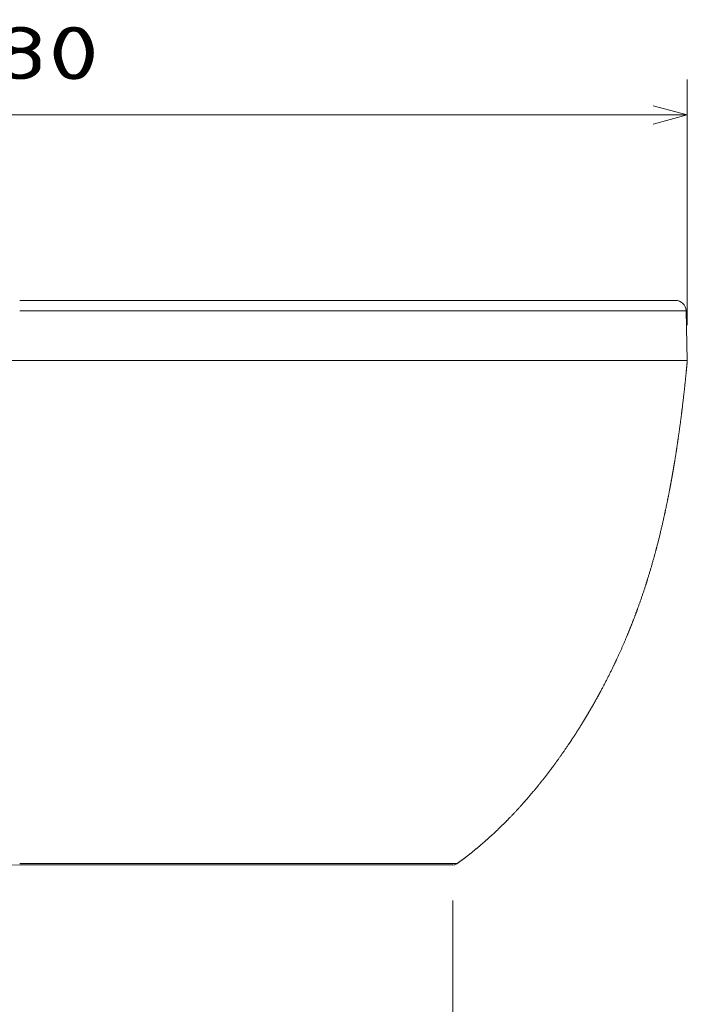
# Model space of a CAD drawing. Extents: x 0 to 420, y 0 to 297.
# Tile 97 of 99: x 289 to 327, y 203 to 259. Entities that reach past the tile are written whole.
import ezdxf
from ezdxf.enums import TextEntityAlignment as Align

# ---------------------------------------------------------------- set-up
doc = ezdxf.new("R2010")
doc.units = 0
doc.layers.get('0').update_dxf_attribs({"lineweight": 13})
doc.styles.get("Standard").update_dxf_attribs({"font": 'isocp.shx'})
doc.dimstyles.get("Standard").update_dxf_attribs({"dimtxt": 2.5, "dimasz": 2.5, "dimexe": 1.25, "dimexo": 0.625, "dimtad": 1, "dimcen": 2.5, "dimadec": 0, "dimazin": 0, "dimtfac": 1, "dimtmove": 0, "dimatfit": 0, "dimfxl": 0, "dimarcsym": 0})

# ---------------------------------------------------------------- blocks, each defined once
blk = doc.blocks.new('*D')
at = {"color": 7, "lineweight": 5, "ltscale": 0.356489}
for p, q in [((55.947, 241.904), (55.947, 256.164)), ((175.237, 241.904), (175.237, 256.164))]:
    blk.add_line(p, q, dxfattribs=at)
at = {"color": 7, "lineweight": 5, "ltscale": 0.34779}
for p, q in [((251.414, 241.91), (251.414, 255.822)), ((327.089, 241.91), (327.089, 255.822))]:
    blk.add_line(p, q, dxfattribs=at)
at = {"color": 7, "lineweight": 5}
for p, q in [((55.947, 254.164), (175.237, 254.164)), ((251.414, 253.822), (327.089, 253.822)), ((72.959, 243.31), (36.856, 243.31)), ((38.856, 211.335), (38.856, 243.31)), ((68.714, 211.335), (36.856, 211.335)), ((264.735, 196.706), (313.794, 196.7)), ((70.68, 195.46), (160.745, 195.524)), ((318.311, 154.655), (245.968, 154.655)), ((272.605, 121.394), (272.605, 148.405)), ((94.819, 136.908), (119.378, 121.134))]:
    blk.add_line(p, q, dxfattribs=at)
at = {"color": 7, "lineweight": 5, "ltscale": 0.396859}
for p, q in [((70.67, 209.334), (70.681, 193.46)), ((160.735, 209.399), (160.747, 193.524))]:
    blk.add_line(p, q, dxfattribs=at)
at = {"color": 7, "lineweight": 5, "ltscale": 0.365393}
for p, q in [((264.737, 209.322), (264.735, 194.706)), ((313.796, 209.315), (313.794, 194.7))]:
    blk.add_line(p, q, dxfattribs=at)
at = {"color": 7, "lineweight": 5, "ltscale": 0.064291}
blk.add_line((244.376, 154.083), (244.376, 156.655), dxfattribs=at)
at = {"color": 7, "lineweight": 5, "ltscale": 0.098545}
blk.add_line((245.968, 152.713), (245.968, 156.655), dxfattribs=at)
blk.add_line((245.968, 152.713), (245.968, 156.655), dxfattribs=at)
at = {"color": 7, "lineweight": 5, "ltscale": 0.086658}
blk.add_line((318.311, 153.188), (318.311, 156.655), dxfattribs=at)
at = {"color": 7, "lineweight": 5, "ltscale": 0.338509}
blk.add_line((250.968, 154.655), (237.427, 154.655), dxfattribs=at)
at = {"color": 7, "lineweight": 5, "ltscale": 0.056621}
blk.add_line((272.869, 121.394), (270.605, 121.394), dxfattribs=at)
at = {"color": 7, "lineweight": 5}
for points in [[(57.879, 254.682), (55.947, 254.164), (57.879, 253.646)], [(173.305, 253.646), (175.237, 254.164), (173.305, 254.682)], [(253.346, 254.339), (251.414, 253.822), (253.346, 253.304)], [(325.157, 253.304), (327.089, 253.822), (325.157, 254.339)], [(39.373, 241.379), (38.856, 243.31), (38.338, 241.379)], [(38.338, 213.266), (38.856, 211.335), (39.373, 213.266)], [(266.667, 197.224), (264.735, 196.706), (266.667, 196.188)], [(311.862, 196.182), (313.794, 196.7), (311.862, 197.217)], [(72.612, 195.979), (70.68, 195.46), (72.612, 194.944)], [(158.814, 195.005), (160.745, 195.524), (158.813, 196.041)], [(242.444, 154.137), (244.376, 154.655), (242.444, 155.172)], [(247.9, 155.172), (245.968, 154.655), (247.9, 154.137)], [(247.9, 155.172), (245.968, 154.655), (247.9, 154.137)], [(316.379, 154.137), (318.311, 154.655), (316.379, 155.172)], [(273.122, 146.473), (272.605, 148.405), (272.087, 146.473)], [(113.711, 125.389), (111.806, 125.998), (113.152, 124.518)], [(272.087, 123.326), (272.605, 121.394), (273.122, 123.326)], [(117.473, 121.742), (119.378, 121.134), (118.033, 122.613)]]:
    blk.add_lwpolyline(points, dxfattribs=at)
for s, p, p2 in [('600', (111.089, 256.164), (120.096, 256.164)), ('380', (284.748, 255.822), (293.755, 255.822))]:
    blk.add_text(s, height=3, dxfattribs=at).set_placement(p, p2, align=Align.FIT)
for s, rotation, p, p2 in [('160', 89.9999, (36.856, 222.819), (36.856, 231.826)), ('245', 359.9921, (284.761, 198.704), (293.768, 198.702)), ('450', 0.0408, (111.208, 197.489), (120.215, 197.495)), ('8', 360, (237.427, 156.655), (240.03, 156.655)), ('362', 360, (277.636, 156.655), (286.643, 156.655)), ('%%c', 327.2872, (95.9, 138.591), (98.424, 136.97)), ('135', 90, (270.605, 130.396), (270.605, 139.403)), ('45', 327.2872, (99.266, 136.429), (104.15, 133.292))]:
    blk.add_text(s, height=3, rotation=rotation, dxfattribs=at).set_placement(p, p2, align=Align.FIT)
blk = doc.blocks.new('BLOCK247')
at = {"color": 7, "lineweight": 5, "ltscale": 0.000326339}
blk.add_line((159.34, 159.88), (159.32, 159.88), dxfattribs=at)
blk.add_line((159.34, 159.88), (159.32, 159.88), dxfattribs=at)
at = {"color": 7, "lineweight": 5}
for p, q in [((185.7, 159.88), (159.34, 159.88)), ((159.34, 159.88), (185.7, 159.88)), ((161.92, 156.96), (188.7, 156.96))]:
    blk.add_line(p, q, dxfattribs=at)
at = {"color": 7, "lineweight": 5, "ltscale": 0.002361}
blk.add_line((185.79, 159.88), (185.7, 159.88), dxfattribs=at)
blk.add_line((185.79, 159.88), (185.7, 159.88), dxfattribs=at)
at = {"color": 7, "lineweight": 5, "ltscale": 0.003043}
blk.add_line((188.82, 156.96), (188.7, 156.96), dxfattribs=at)
at = {"color": 7, "lineweight": 5, "ltscale": 0.352098}
blk.add_line((188.82, 156.96), (189.19, 142.88), dxfattribs=at)
at = {"color": 7, "lineweight": 5, "ltscale": 0.003507}
blk.add_line((0, 142.85), (0.14, 142.85), dxfattribs=at)
at = {"color": 7, "lineweight": 5, "ltscale": 0.003514}
blk.add_line((0, 0.32), (0.14, 0.32), dxfattribs=at)
at = {"color": 7, "lineweight": 5, "ltscale": 0.003475}
blk.add_line((0.14, 0), (0, 0), dxfattribs=at)
at = {"color": 7, "lineweight": 5, "ltscale": 0.00072566}
blk.add_line((122.57, -0.06), (122.54, -0.06), dxfattribs=at)
at = {"color": 7, "lineweight": 5}
for centre, radius, start, end in [((185.82, 156.88), 3, 1.5, 90.5127), ((122.75, 1.91), 2, 269.2405, 305.8483)]:
    blk.add_arc(centre, radius, start, end, dxfattribs=at)
for points, degree, knots in [([(159.32, 159.88), (157.62, 159.88), (154.08, 159.88), (148.58, 159.88), (142.67, 159.88), (137.51, 159.88), (133.2, 159.87), (129.83, 159.87), (126.38, 159.87), (122.84, 159.87), (119.22, 159.87), (115.53, 159.86), (111.75, 159.86), (107.9, 159.86), (103.98, 159.85), (100, 159.85), (95.95, 159.85), (91.83, 159.85), (87.65, 159.84), (83.4, 159.84), (79.09, 159.84), (74.73, 159.84), (70.33, 159.83), (65.88, 159.83), (61.38, 159.83), (56.84, 159.83), (52.25, 159.83), (47.62, 159.83), (42.95, 159.82), (38.24, 159.82), (33.51, 159.82), (28.75, 159.82), (23.99, 159.82), (19.22, 159.82), (14.43, 159.82), (9.63, 159.82), (4.82, 159.82), (1.61, 159.82), (0, 159.82)], 3, [0, 0, 0, 0, 5.111314, 10.605339, 16.521149, 22.819597, 26.089687, 29.455728, 32.918021, 36.46288, 40.077356, 43.766459, 47.541451, 51.397277, 55.319327, 59.302879, 63.353616, 67.473594, 71.654108, 75.898091, 80.211533, 84.574723, 88.976311, 93.422075, 97.926822, 102.474149, 107.059531, 111.685733, 116.360873, 121.070569, 125.806348, 130.562921, 135.335294, 140.103624, 144.880202, 149.68328, 154.500266, 159.322413, 159.322413, 159.322413, 159.322413]), ([(159.32, 159.88), (157.62, 159.88), (154.08, 159.88), (148.58, 159.88), (142.67, 159.88), (137.51, 159.88), (133.2, 159.87), (129.83, 159.87), (126.38, 159.87), (122.84, 159.87), (119.22, 159.87), (115.53, 159.86), (111.75, 159.86), (107.9, 159.86), (103.98, 159.85), (100, 159.85), (95.95, 159.85), (91.83, 159.85), (87.65, 159.84), (83.4, 159.84), (79.09, 159.84), (74.73, 159.84), (70.33, 159.83), (65.88, 159.83), (61.38, 159.83), (56.84, 159.83), (52.25, 159.83), (47.62, 159.83), (42.95, 159.82), (38.24, 159.82), (33.51, 159.82), (28.75, 159.82), (23.99, 159.82), (19.22, 159.82), (14.43, 159.82), (9.63, 159.82), (4.82, 159.82), (1.61, 159.82), (0, 159.82)], 3, [0, 0, 0, 0, 5.111314, 10.605339, 16.521149, 22.819597, 26.089687, 29.455728, 32.918021, 36.46288, 40.077356, 43.766459, 47.541451, 51.397277, 55.319327, 59.302879, 63.353616, 67.473594, 71.654108, 75.898091, 80.211533, 84.574723, 88.976311, 93.422075, 97.926822, 102.474149, 107.059531, 111.685733, 116.360873, 121.070569, 125.806348, 130.562921, 135.335294, 140.103624, 144.880202, 149.68328, 154.500266, 159.322413, 159.322413, 159.322413, 159.322413]), ([(161.92, 156.96), (161.2, 156.96), (160.48, 156.96), (159.69, 156.96), (158.73, 156.96), (157.76, 156.96), (157.61, 156.96), (157.2, 156.96), (156.79, 156.96), (156.59, 156.96), (156.2, 156.96), (155.81, 156.96), (155.56, 156.96), (155.17, 156.96), (154.77, 156.96), (154.56, 156.96), (153.74, 156.96), (152.91, 156.96), (152.29, 156.96), (151.04, 156.96), (149.77, 156.96), (149.17, 156.96), (147.64, 156.96), (146.08, 156.96), (145.1, 156.96), (143.68, 156.96), (142.25, 156.96), (141.67, 156.96), (140.69, 156.95), (139.71, 156.95), (139.16, 156.95), (137.85, 156.95), (136.52, 156.95), (135.71, 156.95), (133.75, 156.95), (131.76, 156.95), (130.62, 156.95), (128.86, 156.95), (127.09, 156.95), (126.49, 156.95), (125.29, 156.95), (124.09, 156.95), (123.48, 156.95), (122.41, 156.94), (121.33, 156.94), (120.86, 156.94), (119.93, 156.94), (119, 156.94), (118.47, 156.94), (117.29, 156.94), (116.1, 156.94), (115.49, 156.94), (114.05, 156.94), (112.61, 156.94), (111.9, 156.94), (110.48, 156.94), (109.05, 156.94), (108.34, 156.94), (106.92, 156.93), (105.5, 156.93), (104.78, 156.93), (102.94, 156.93), (101.09, 156.93), (100.01, 156.93), (97.97, 156.93), (95.92, 156.93), (95.45, 156.93), (93.69, 156.93), (91.92, 156.92), (91.21, 156.92), (89.86, 156.92), (88.5, 156.92), (88.26, 156.92), (87.3, 156.92), (86.34, 156.92), (86.01, 156.92), (84.64, 156.92), (83.27, 156.92), (82.39, 156.92), (80.63, 156.92), (78.86, 156.92), (77.77, 156.92), (76.44, 156.92), (75.12, 156.92), (74.66, 156.92), (73.77, 156.91), (72.89, 156.91), (72.3, 156.91), (71.52, 156.91), (70.73, 156.91), (70.29, 156.91), (69.55, 156.91), (68.82, 156.91), (68.45, 156.91), (67.68, 156.91), (66.91, 156.91), (66.61, 156.91), (65.83, 156.91), (65.05, 156.91), (64.68, 156.91), (64.03, 156.91), (63.38, 156.91), (63.11, 156.91), (62.57, 156.91), (62.03, 156.91), (61.76, 156.91), (60.97, 156.91), (60.17, 156.91), (59.57, 156.91), (57.95, 156.91), (56.33, 156.91), (55.27, 156.91), (52.95, 156.91), (50.62, 156.9), (49.39, 156.9), (46.92, 156.9), (44.44, 156.9), (43.2, 156.9), (40.68, 156.9), (38.15, 156.9), (37.1, 156.9), (34.55, 156.9), (31.99, 156.9), (30.87, 156.9), (28.89, 156.9), (26.92, 156.9), (25.5, 156.9), (24.37, 156.9), (23.25, 156.9), (22.82, 156.9), (21.98, 156.9), (21.13, 156.9), (20.71, 156.9), (18.59, 156.9), (16.47, 156.9), (14.8, 156.9), (11.33, 156.9), (7.85, 156.9), (6.22, 156.9), (4.19, 156.9), (2.15, 156.9), (1.88, 156.9), (1.48, 156.9), (1.07, 156.9), (0.94, 156.9), (0.67, 156.9), (0.39, 156.9), (0.27, 156.9), (0.14, 156.9), (0, 156.9)], 5, [0, 0, 0, 0, 0, 0, 11.549541, 11.549541, 11.549541, 14.721891, 14.721891, 14.721891, 17.722176, 17.722176, 17.722176, 20.565835, 20.565835, 20.565835, 23.566126, 23.566126, 23.566126, 32.534195, 32.534195, 32.534195, 41.204983, 41.204983, 41.204983, 53.540225, 53.540225, 53.540225, 59.767325, 59.767325, 59.767325, 66.11187, 66.11187, 66.11187, 76.384973, 76.384973, 76.384973, 90.271993, 90.271993, 90.271993, 97.254051, 97.254051, 97.254051, 104.236108, 104.236108, 104.236108, 109.597526, 109.597526, 109.597526, 114.78767, 114.78767, 114.78767, 122.843357, 122.843357, 122.843357, 130.662114, 130.662114, 130.662114, 138.320713, 138.320713, 138.320713, 145.979312, 145.979312, 145.979312, 157.928742, 157.928742, 157.928742, 167.358349, 167.358349, 167.358349, 176.185824, 176.185824, 176.185824, 181.178848, 181.178848, 181.178848, 185.956251, 185.956251, 185.956251, 194.982775, 194.982775, 194.982775, 203.601449, 203.601449, 203.601449, 208.128566, 208.128566, 208.128566, 212.343066, 212.343066, 212.343066, 215.850135, 215.850135, 215.850135, 219.524453, 219.524453, 219.524453, 223.389317, 223.389317, 223.389317, 227.063635, 227.063635, 227.063635, 229.671537, 229.671537, 229.671537, 232.279438, 232.279438, 232.279438, 237.352155, 237.352155, 237.352155, 247.863971, 247.863971, 247.863971, 259.55902, 259.55902, 259.55902, 271.254068, 271.254068, 271.254068, 283.271966, 283.271966, 283.271966, 295.117423, 295.117423, 295.117423, 301.649228, 301.649228, 301.649228, 305.586771, 305.586771, 305.586771, 309.524313, 309.524313, 309.524313, 325.332258, 325.332258, 325.332258, 341.674515, 341.674515, 341.674515, 344.155191, 344.155191, 344.155191, 345.39553, 345.39553, 345.39553, 346.673364, 346.673364, 346.673364, 346.673364, 346.673364, 346.673364]), ([(189.19, 142.88), (189.19, 142.88), (189.19, 142.88), (189.17, 142.88), (189.16, 142.88), (189.16, 142.88), (189.15, 142.88), (189.15, 142.88), (189.14, 142.88), (189.13, 142.88), (189.13, 142.88), (189.12, 142.88), (189.11, 142.88), (189.1, 142.87), (189.09, 142.87), (189.08, 142.87), (189.06, 142.87), (189.04, 142.87), (189.03, 142.87), (189.02, 142.87), (189, 142.87), (188.99, 142.87), (188.98, 142.87), (188.97, 142.87), (188.96, 142.86), (188.95, 142.86), (188.94, 142.86), (188.93, 142.86), (188.92, 142.86), (188.91, 142.86), (188.9, 142.86), (188.89, 142.86), (188.87, 142.86), (188.86, 142.86), (188.85, 142.86), (188.84, 142.86), (188.83, 142.86), (188.82, 142.85), (188.8, 142.85), (188.8, 142.85), (188.78, 142.85), (188.76, 142.85), (188.75, 142.85), (188.74, 142.85), (188.73, 142.85), (188.72, 142.85), (188.71, 142.85), (188.7, 142.85), (188.7, 142.85), (188.69, 142.85), (188.67, 142.85), (188.66, 142.85), (188.65, 142.85), (188.63, 142.85), (188.62, 142.85), (188.6, 142.84), (188.56, 142.84), (188.54, 142.84), (188.48, 142.84), (188.41, 142.84), (188.38, 142.84), (188.29, 142.84), (188.18, 142.84), (188.1, 142.84), (187.99, 142.84), (187.87, 142.84), (187.84, 142.84), (187.79, 142.84), (187.74, 142.84), (187.71, 142.84), (187.63, 142.84), (187.54, 142.84), (187.48, 142.84), (187.33, 142.84), (187.17, 142.84), (187.06, 142.84), (186.84, 142.84), (186.61, 142.84), (186.5, 142.84), (186.34, 142.84), (186.16, 142.84), (186.1, 142.84), (185.97, 142.84), (185.82, 142.84), (185.76, 142.84), (185.5, 142.84), (185.24, 142.84), (185.05, 142.84), (184.61, 142.84), (184.15, 142.84), (183.87, 142.84), (183.46, 142.84), (183.03, 142.84), (182.92, 142.84), (182.55, 142.84), (182.16, 142.84), (181.85, 142.84), (181.32, 142.84), (180.79, 142.84), (180.58, 142.84), (180.3, 142.83), (180.02, 142.83), (179.77, 142.83), (179.35, 142.83), (178.92, 142.83), (178.58, 142.83), (177.94, 142.83), (177.29, 142.83), (176.97, 142.83), (176.46, 142.83), (175.92, 142.83), (175.72, 142.83), (175.31, 142.83), (174.9, 142.83), (174.7, 142.83), (173.83, 142.83), (173, 142.83), (172.38, 142.83), (171.55, 142.83), (170.66, 142.83), (170.55, 142.83), (170.31, 142.83), (170.08, 142.83), (169.96, 142.83), (169.19, 142.83), (168.35, 142.83), (167.58, 142.83), (166.52, 142.83), (165.51, 142.83), (165.33, 142.83), (164.01, 142.83), (162.66, 142.83), (161.58, 142.83), (160.26, 142.83), (158.91, 142.83), (158.82, 142.83), (158.16, 142.83), (157.52, 142.83), (157.11, 142.83), (156.53, 142.83), (155.93, 142.83), (155.74, 142.83), (155.34, 142.83), (154.94, 142.83), (154.81, 142.83), (154.06, 142.83), (153.29, 142.83), (152.64, 142.83), (151.81, 142.83), (151.02, 142.83), (150.84, 142.83), (150.48, 142.83), (150.13, 142.83), (149.97, 142.83), (149.02, 142.83), (148.06, 142.83), (147.18, 142.83), (146.13, 142.83), (145.1, 142.83), (144.97, 142.83), (143.79, 142.83), (142.59, 142.83), (141.6, 142.84), (140.46, 142.84), (139.31, 142.84), (139.18, 142.84), (138.32, 142.84), (137.4, 142.84), (136.53, 142.84), (135.39, 142.84), (134.3, 142.84), (134, 142.84), (133.4, 142.84), (132.81, 142.84), (132.49, 142.84), (131.58, 142.84), (130.63, 142.84), (129.98, 142.84), (128.97, 142.84), (127.98, 142.84), (127.62, 142.84), (126.87, 142.84), (126.11, 142.84), (125.95, 142.84), (124.69, 142.84), (123.44, 142.84), (122.58, 142.84), (121.52, 142.84), (120.44, 142.84), (120.25, 142.84), (119.68, 142.84), (119.09, 142.84), (118.69, 142.84), (117.85, 142.84), (116.97, 142.84), (116.51, 142.84), (115.6, 142.84), (114.71, 142.84), (114.28, 142.84), (113.54, 142.84), (112.82, 142.84), (112.53, 142.84), (111.52, 142.84), (110.47, 142.84), (109.71, 142.84), (108.58, 142.84), (107.49, 142.84), (107.12, 142.84), (106.45, 142.84), (105.79, 142.84), (105.55, 142.84), (104.96, 142.84), (104.35, 142.84), (104.05, 142.84), (102.75, 142.84), (101.41, 142.84), (100.32, 142.84), (99.08, 142.84), (97.85, 142.84), (97.66, 142.84), (96.57, 142.84), (95.52, 142.84), (94.78, 142.84), (93.59, 142.84), (92.35, 142.84), (91.9, 142.84), (91.18, 142.84), (90.45, 142.84), (90.12, 142.84), (89.58, 142.84), (89.02, 142.84), (88.74, 142.84), (87.77, 142.84), (86.77, 142.84), (86.07, 142.84), (85.02, 142.84), (83.99, 142.84), (83.65, 142.84), (82.98, 142.84), (82.32, 142.84), (81.98, 142.84), (80.98, 142.84), (79.97, 142.84), (79.3, 142.84), (77.87, 142.84), (76.44, 142.84), (75.79, 142.84), (74.32, 142.84), (72.84, 142.84), (72.11, 142.84), (68.83, 142.85), (65.53, 142.85), (63.02, 142.85), (60.08, 142.85), (57.12, 142.85), (56.84, 142.85), (55.59, 142.85), (54.37, 142.85), (53.54, 142.85), (52.25, 142.85), (50.93, 142.85), (50.48, 142.85), (49.57, 142.85), (48.66, 142.85), (48.27, 142.85), (47.01, 142.85), (45.79, 142.85), (45.07, 142.85), (44.14, 142.85), (43.19, 142.85), (43.06, 142.85), (42, 142.85), (40.93, 142.85), (40, 142.85), (38.82, 142.85), (37.64, 142.85), (37.14, 142.85), (36.01, 142.85), (34.86, 142.85), (33.9, 142.85), (32.7, 142.85), (31.52, 142.85), (31.33, 142.85), (30.78, 142.85), (30.23, 142.85), (29.96, 142.85), (29.18, 142.85), (28.43, 142.85), (27.94, 142.85), (27.22, 142.85), (26.48, 142.85), (26.25, 142.85), (25.77, 142.85), (25.28, 142.85), (25.08, 142.85), (23.17, 142.85), (21.26, 142.85), (19.96, 142.85), (17.46, 142.85), (14.97, 142.85), (14.13, 142.85), (13.18, 142.85), (12.22, 142.85), (12.1, 142.85), (11.35, 142.85), (10.6, 142.85), (10, 142.85), (9.05, 142.85), (8.08, 142.85), (7.72, 142.85), (7.15, 142.85), (6.57, 142.85), (6.36, 142.85), (5.94, 142.85), (5.51, 142.85), (5.29, 142.85), (4.49, 142.85), (3.66, 142.85), (3.01, 142.85), (2.05, 142.85), (1.12, 142.85), (0.79, 142.85), (0.47, 142.85), (0.14, 142.85)], 5, [0, 0, 0, 0, 0, 0, 0.019833, 0.019833, 0.019833, 11.18358, 11.18358, 11.18358, 17.950288, 17.950288, 17.950288, 24.716997, 24.716997, 24.716997, 36.419028, 36.419028, 36.419028, 49.952524, 49.952524, 49.952524, 56.719272, 56.719272, 56.719272, 63.48602, 63.48602, 63.48602, 70.252768, 70.252768, 70.252768, 77.019516, 77.019516, 77.019516, 83.034457, 83.034457, 83.034457, 89.049399, 89.049399, 89.049399, 95.500883, 95.500883, 95.500883, 101.515824, 101.515824, 101.515824, 106.862435, 106.862435, 106.862435, 111.960853, 111.960853, 111.960853, 114.557744, 114.557744, 114.557744, 116.965476, 116.965476, 116.965476, 122.15925, 122.15925, 122.15925, 127.315437, 127.315437, 127.315437, 133.601405, 133.601405, 133.601405, 135.463309, 135.463309, 135.463309, 137.39333, 137.39333, 137.39333, 141.117137, 141.117137, 141.117137, 146.605035, 146.605035, 146.605035, 152.21729, 152.21729, 152.21729, 155.17368, 155.17368, 155.17368, 158.188563, 158.188563, 158.188563, 165.034349, 165.034349, 165.034349, 174.689108, 174.689108, 174.689108, 177.478522, 177.478522, 177.478522, 184.947261, 184.947261, 184.947261, 189.564603, 189.564603, 189.564603, 191.37654, 191.37654, 191.37654, 199.166496, 199.166496, 199.166496, 206.091294, 206.091294, 206.091294, 209.987461, 209.987461, 209.987461, 213.883629, 213.883629, 213.883629, 226.832427, 226.832427, 226.832427, 228.773362, 228.773362, 228.773362, 230.714297, 230.714297, 230.714297, 241.080147, 241.080147, 241.080147, 245.526206, 245.526206, 245.526206, 260.621829, 260.621829, 260.621829, 263.851977, 263.851977, 263.851977, 269.522035, 269.522035, 269.522035, 272.042299, 272.042299, 272.042299, 274.772279, 274.772279, 274.772279, 281.723124, 281.723124, 281.723124, 283.795957, 283.795957, 283.795957, 285.924566, 285.924566, 285.924566, 295.407532, 295.407532, 295.407532, 297.868325, 297.868325, 297.868325, 309.268737, 309.268737, 309.268737, 310.814254, 310.814254, 310.814254, 318.842058, 318.842058, 318.842058, 322.065959, 322.065959, 322.065959, 325.251792, 325.251792, 325.251792, 331.698922, 331.698922, 331.698922, 335.395238, 335.395238, 335.395238, 339.618369, 339.618369, 339.618369, 348.580538, 348.580538, 348.580538, 350.544211, 350.544211, 350.544211, 354.384462, 354.384462, 354.384462, 358.45907, 358.45907, 358.45907, 362.531505, 362.531505, 362.531505, 365.559395, 365.559395, 365.559395, 372.268302, 372.268302, 372.268302, 375.694178, 375.694178, 375.694178, 378.608665, 378.608665, 378.608665, 381.392577, 381.392577, 381.392577, 390.533679, 390.533679, 390.533679, 392.982507, 392.982507, 392.982507, 400.775717, 400.775717, 400.775717, 405.027274, 405.027274, 405.027274, 407.454906, 407.454906, 407.454906, 409.999442, 409.999442, 409.999442, 416.016948, 416.016948, 416.016948, 419.025115, 419.025115, 419.025115, 422.033281, 422.033281, 422.033281, 428.026484, 428.026484, 428.026484, 434.675115, 434.675115, 434.675115, 441.151309, 441.151309, 441.151309, 463.647111, 463.647111, 463.647111, 466.7456, 466.7456, 466.7456, 474.528093, 474.528093, 474.528093, 478.39552, 478.39552, 478.39552, 482.41295, 482.41295, 482.41295, 489.365786, 489.365786, 489.365786, 490.511805, 490.511805, 490.511805, 498.425657, 498.425657, 498.425657, 500.536121, 500.536121, 500.536121, 508.080804, 508.080804, 508.080804, 510.50537, 510.50537, 510.50537, 512.761122, 512.761122, 512.761122, 517.191953, 517.191953, 517.191953, 519.222046, 519.222046, 519.222046, 521.319204, 521.319204, 521.319204, 535.300223, 535.300223, 535.300223, 542.322495, 542.322495, 542.322495, 543.325677, 543.325677, 543.325677, 548.704556, 548.704556, 548.704556, 551.783243, 551.783243, 551.783243, 553.563021, 553.563021, 553.563021, 555.3428, 555.3428, 555.3428, 560.085668, 560.085668, 560.085668, 562.802225, 562.802225, 562.802225, 562.802225, 562.802225, 562.802225]), ([(189.19, 142.88), (189.02, 140.97), (188.83, 139.05), (188.64, 137.13), (188.22, 133.26), (187.76, 129.4), (187.52, 127.42), (187.09, 124.15), (186.62, 120.88), (186.43, 119.56), (186.05, 117.01), (185.64, 114.45), (185.43, 113.22), (185.12, 111.4), (184.8, 109.58), (184.69, 109), (184.48, 107.84), (184.26, 106.67), (184.15, 106.09), (183.62, 103.36), (183.06, 100.64), (182.6, 98.49), (181.66, 94.41), (180.64, 90.35), (180.13, 88.42), (179.09, 84.69), (177.97, 80.99), (177.41, 79.21), (176.27, 75.75), (175.05, 72.32), (174.43, 70.65), (173.48, 68.18), (172.48, 65.73), (172.14, 64.92), (170.79, 61.71), (169.36, 58.53), (168.24, 56.17), (166.5, 52.65), (164.67, 49.19), (164.04, 48.04), (162.99, 46.13), (161.9, 44.24), (161.46, 43.49), (160.58, 41.99), (159.67, 40.5), (159.22, 39.76), (157.84, 37.55), (156.43, 35.37), (155.47, 33.94), (153.53, 31.12), (151.52, 28.35), (150.52, 26.99), (148.99, 25), (147.42, 23.03), (146.9, 22.39), (145.37, 20.52), (143.8, 18.68), (142.75, 17.49), (140.67, 15.19), (138.53, 12.95), (137.47, 11.88), (135.87, 10.31), (134.24, 8.78), (133.7, 8.29), (132.64, 7.32), (131.56, 6.37), (131.03, 5.9), (129.32, 4.45), (127.58, 3.04), (126.38, 2.1), (125.16, 1.18), (123.92, 0.29)], 5, [0, 0, 0, 0, 0, 0, 16.766052, 16.766052, 16.766052, 33.915613, 33.915613, 33.915613, 45.51978, 45.51978, 45.51978, 56.463962, 56.463962, 56.463962, 61.614586, 61.614586, 61.614586, 66.76521, 66.76521, 66.76521, 85.843477, 85.843477, 85.843477, 103.268884, 103.268884, 103.268884, 119.528409, 119.528409, 119.528409, 135.020076, 135.020076, 135.020076, 142.635701, 142.635701, 142.635701, 165.394966, 165.394966, 165.394966, 176.790069, 176.790069, 176.790069, 184.392815, 184.392815, 184.392815, 191.98039, 191.98039, 191.98039, 207.040122, 207.040122, 207.040122, 221.777906, 221.777906, 221.777906, 228.95778, 228.95778, 228.95778, 242.829552, 242.829552, 242.829552, 255.967518, 255.967518, 255.967518, 262.306991, 262.306991, 262.306991, 268.489629, 268.489629, 268.489629, 281.812642, 281.812642, 281.812642, 281.812642, 281.812642, 281.812642]), ([(123.92, 0.29), (123.92, 0.29), (123.92, 0.29), (123.93, 0.29), (123.93, 0.29), (123.93, 0.3), (123.93, 0.3), (123.93, 0.3), (123.93, 0.3), (123.93, 0.3), (123.93, 0.3), (123.93, 0.31), (123.93, 0.31), (123.93, 0.31), (123.94, 0.32), (123.94, 0.32), (123.94, 0.32), (123.94, 0.33), (123.94, 0.33), (123.94, 0.33), (123.94, 0.33), (123.94, 0.34), (123.94, 0.34), (123.94, 0.34), (123.94, 0.34), (123.94, 0.34), (123.95, 0.35), (123.95, 0.35), (123.94, 0.35), (123.93, 0.35), (123.92, 0.35), (123.89, 0.35), (123.84, 0.35), (123.79, 0.35), (123.68, 0.35), (123.53, 0.35), (123.44, 0.35), (123.23, 0.35), (122.98, 0.35), (122.84, 0.35), (122.59, 0.35), (122.3, 0.34), (122.17, 0.34), (121.95, 0.34), (121.71, 0.34), (121.62, 0.34), (121.4, 0.34), (121.17, 0.34), (121.05, 0.34), (120.81, 0.34), (120.56, 0.34), (120.44, 0.34), (120.18, 0.34), (119.9, 0.34), (119.76, 0.34), (119.42, 0.34), (119.07, 0.34), (118.86, 0.34), (118.49, 0.34), (118.11, 0.34), (117.93, 0.34), (117.59, 0.34), (117.25, 0.34), (117.06, 0.34), (116.26, 0.34), (115.41, 0.34), (114.71, 0.34), (113.54, 0.34), (112.29, 0.34), (111.83, 0.34), (110.49, 0.34), (109.09, 0.34), (108.15, 0.34), (106.63, 0.34), (105.02, 0.34), (104.43, 0.34), (103.38, 0.34), (102.29, 0.34), (101.84, 0.34), (101.04, 0.34), (100.22, 0.34), (99.9, 0.34), (99.2, 0.34), (98.49, 0.34), (98.14, 0.34), (97.41, 0.34), (96.68, 0.34), (96.34, 0.34), (95.58, 0.34), (94.82, 0.34), (94.46, 0.34), (93.5, 0.33), (92.53, 0.33), (91.9, 0.33), (90.51, 0.33), (89.09, 0.33), (88.28, 0.33), (86.55, 0.33), (84.79, 0.33), (83.83, 0.33), (81.93, 0.33), (79.98, 0.33), (78.99, 0.33), (77.3, 0.33), (75.6, 0.33), (74.81, 0.33), (73.56, 0.33), (72.3, 0.33), (71.75, 0.33), (70.63, 0.33), (69.5, 0.33), (68.97, 0.33), (67.8, 0.33), (66.61, 0.33), (66.09, 0.33), (64.89, 0.33), (63.68, 0.33), (63.08, 0.33), (61.59, 0.33), (60.09, 0.33), (59.19, 0.33), (57.64, 0.33), (56.07, 0.33), (55.41, 0.33), (54.09, 0.33), (52.77, 0.33), (52.07, 0.33), (50.6, 0.33), (49.14, 0.33), (48.63, 0.33), (47.08, 0.33), (45.52, 0.33), (44.77, 0.33), (42.3, 0.33), (39.8, 0.33), (38.08, 0.33), (35.43, 0.33), (32.76, 0.33), (32.01, 0.33), (30.23, 0.32), (28.44, 0.32), (27.56, 0.32), (24.54, 0.32), (21.5, 0.32), (19.78, 0.32), (17, 0.32), (14.2, 0.32), (13.59, 0.32), (12.36, 0.32), (11.12, 0.32), (10.51, 0.32), (8.33, 0.32), (6.15, 0.32), (4.77, 0.32), (3.05, 0.32), (1.32, 0.32), (1.21, 0.32), (0.9, 0.32), (0.59, 0.32), (0.44, 0.32), (0.29, 0.32), (0.14, 0.32)], 5, [0, 0, 0, 0, 0, 0, 0.011169, 0.011169, 0.011169, 26.05875, 26.05875, 26.05875, 41.390758, 41.390758, 41.390758, 48.090044, 48.090044, 48.090044, 67.725157, 67.725157, 67.725157, 77.526013, 77.526013, 77.526013, 89.665322, 89.665322, 89.665322, 96.538558, 96.538558, 96.538558, 103.411794, 103.411794, 103.411794, 110.798179, 110.798179, 110.798179, 118.757924, 118.757924, 118.757924, 127.928257, 127.928257, 127.928257, 137.559337, 137.559337, 137.559337, 143.993349, 143.993349, 143.993349, 148.925429, 148.925429, 148.925429, 153.732274, 153.732274, 153.732274, 158.673581, 158.673581, 158.673581, 163.521938, 163.521938, 163.521938, 170.131279, 170.131279, 170.131279, 174.828127, 174.828127, 174.828127, 179.610119, 179.610119, 179.610119, 196.264409, 196.264409, 196.264409, 206.251965, 206.251965, 206.251965, 223.419404, 223.419404, 223.419404, 233.578619, 233.578619, 233.578619, 240.840594, 240.840594, 240.840594, 246.144451, 246.144451, 246.144451, 251.359161, 251.359161, 251.359161, 256.774153, 256.774153, 256.774153, 262.164616, 262.164616, 262.164616, 270.198739, 270.198739, 270.198739, 280.835022, 280.835022, 280.835022, 292.363529, 292.363529, 292.363529, 304.187369, 304.187369, 304.187369, 312.189994, 312.189994, 312.189994, 318.415164, 318.415164, 318.415164, 324.75507, 324.75507, 324.75507, 331.371208, 331.371208, 331.371208, 337.785889, 337.785889, 337.785889, 347.255915, 347.255915, 347.255915, 354.06934, 354.06934, 354.06934, 360.7961, 360.7961, 360.7961, 368.914111, 368.914111, 368.914111, 376.426603, 376.426603, 376.426603, 393.517569, 393.517569, 393.517569, 402.1935, 402.1935, 402.1935, 410.593701, 410.593701, 410.593701, 431.027799, 431.027799, 431.027799, 436.797893, 436.797893, 436.797893, 442.567988, 442.567988, 442.567988, 457.21754, 457.21754, 457.21754, 458.67174, 458.67174, 458.67174, 460.044486, 460.044486, 460.044486, 460.044486, 460.044486, 460.044486]), ([(122.57, -0.06), (122.23, -0.06), (121.19, -0.05), (119.13, -0.05), (116.03, -0.04), (111.92, -0.04), (106.8, -0.03), (100.69, -0.03), (93.62, -0.02), (85.73, -0.02), (77.07, -0.01), (67.72, -0.01), (57.66, -0.01), (46.99, 0), (35.78, 0), (24.15, 0), (12.22, 0), (4.19, 0), (0.14, 0)], 3, [0, 0, 0, 0, 1.032689, 3.103229, 6.197193, 10.314232, 15.438293, 21.551697, 28.644653, 36.648276, 45.239808, 54.61402, 64.698119, 75.418585, 86.643048, 98.326231, 110.290766, 122.43366, 122.43366, 122.43366, 122.43366]), ([(122.72, -0.09), (122.72, -0.09), (122.72, -0.09), (122.73, -0.09), (122.73, -0.09), (122.73, -0.09), (122.73, -0.09), (122.73, -0.09), (122.73, -0.08), (122.73, -0.08), (122.73, -0.08), (122.73, -0.08), (122.72, -0.08), (122.72, -0.07), (122.72, -0.07), (122.72, -0.07), (122.72, -0.07), (122.72, -0.07), (122.72, -0.07), (122.71, -0.07), (122.71, -0.07), (122.71, -0.07), (122.71, -0.07), (122.71, -0.06), (122.71, -0.06), (122.71, -0.06), (122.71, -0.06), (122.7, -0.06), (122.68, -0.06), (122.64, -0.06), (122.62, -0.06), (122.6, -0.06), (122.57, -0.06)], 5, [0, 0, 0, 0, 0, 0, 0.005492, 0.005492, 0.005492, 22.369972, 22.369972, 22.369972, 52.18928, 52.18928, 52.18928, 60.21176, 60.21176, 60.21176, 75.121414, 75.121414, 75.121414, 89.028459, 89.028459, 89.028459, 96.483287, 96.483287, 96.483287, 103.938116, 103.938116, 103.938116, 113.877965, 113.877965, 113.877965, 118.812512, 118.812512, 118.812512, 118.812512, 118.812512, 118.812512])]:
    blk.add_open_spline(points, degree=degree, knots=knots, dxfattribs=at)

msp = doc.modelspace()

# ---------------------------------------------------------------- linework, layer by layer
at = {"color": 7, "lineweight": 5}
for p, q in [((251.4142, 239.9102), (327.0892, 239.9102)), ((264.7372, 211.3221), (313.7961, 211.3153))]:
    msp.add_line(p, q, dxfattribs=at)

# ---------------------------------------------------------------- block references
at = {"lineweight": 0, "xscale": 0.2, "yscale": 0.2, "zscale": 0.2}
msp.add_blockref('BLOCK247', (289.2517, 211.334), dxfattribs=at)

# ---------------------------------------------------------------- dimensions: what is measured, and where the dimension line sits
at = {"color": 0, "lineweight": 0}
dim = msp.add_diameter_dim_2p(p1=(119.3784, 121.1337), p2=(111.8059, 125.9975), dimstyle='Standard', override={"dimlfac": 5}, dxfattribs=at)
dim.commit()
dim.dimension.update_dxf_attribs({"geometry": '*D', "text_midpoint": (98.944, 134.2588), "dimtype": 163})
for base, p1, p2, angle, middle, dimtype in [((38.8557, 211.3346), (74.959, 243.3104), (70.7137, 211.3346), 269.99848, (38.8558, 227.3225), 160), ((70.68, 195.4601), (160.7338, 211.3986), (70.6687, 211.3345), 180.0408, (115.7126, 195.4922), 161), ((272.6046, 121.3938), (244.9809, 148.4046), (274.8695, 121.3938), 269.99857, (272.6046, 134.8992), 160), ((245.9678, 154.6545), (244.3758, 152.0829), (245.9678, 150.7127), 359.99809, (238.7286, 154.6545), 160), ((318.3113, 154.6545), (245.9678, 150.7127), (318.3113, 151.1882), 359.99809, (282.1396, 154.6545), 160), ((264.7351, 196.7064), (313.7961, 211.3153), (264.7372, 211.3221), 179.99209, (289.2646, 196.703), 161)]:
    dim = msp.add_linear_dim(base=base, p1=p1, p2=p2, angle=angle, dimstyle='Standard', override={"dimlfac": 5}, dxfattribs=at)
    dim.commit()
    dim.dimension.update_dxf_attribs({"geometry": '*D', "text_midpoint": middle, "dimtype": dimtype})
dim = msp.add_linear_dim(base=(251.4142, 253.8219), p1=(327.0892, 239.9102), p2=(251.4142, 239.9102), angle=180, text='380', dimstyle='Standard', override={"dimlfac": 5}, dxfattribs=at)
dim.commit()
dim.dimension.update_dxf_attribs({"geometry": '*D', "text_midpoint": (289.2517, 253.8219), "dimtype": 161})

doc.saveas('drawing.dxf')
